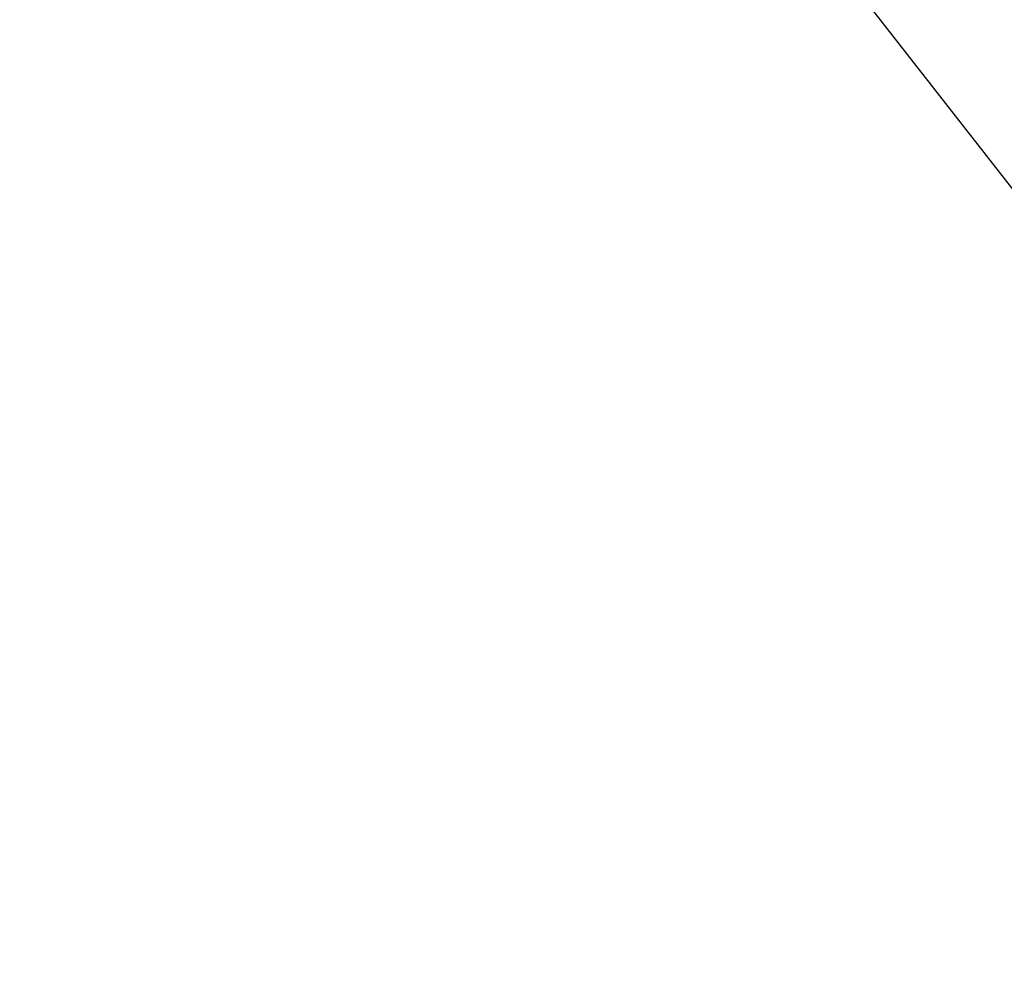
# Model space of a CAD drawing. Header units: metres. Extents: x 1285860 to 1560489, y -721344 to 834863.
# Tile 42 of 215: x 1318668 to 1318770, y 784172 to 784270. Entities that reach past the tile are written whole.
import ezdxf

# ---------------------------------------------------------------- set-up
doc = ezdxf.new("R2010")
doc.units = ezdxf.units.M
doc.header["$LTSCALE"] = 0.2

msp = doc.modelspace()

# ---------------------------------------------------------------- linework, layer by layer
at = {"layer": 'Defpoints', "color": 250, "lineweight": 30}
msp.add_lwpolyline([(1318834.216901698, 784171.6136404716), (1318008.828796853, 785227.1760740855)], dxfattribs=at)

doc.saveas('drawing.dxf')
